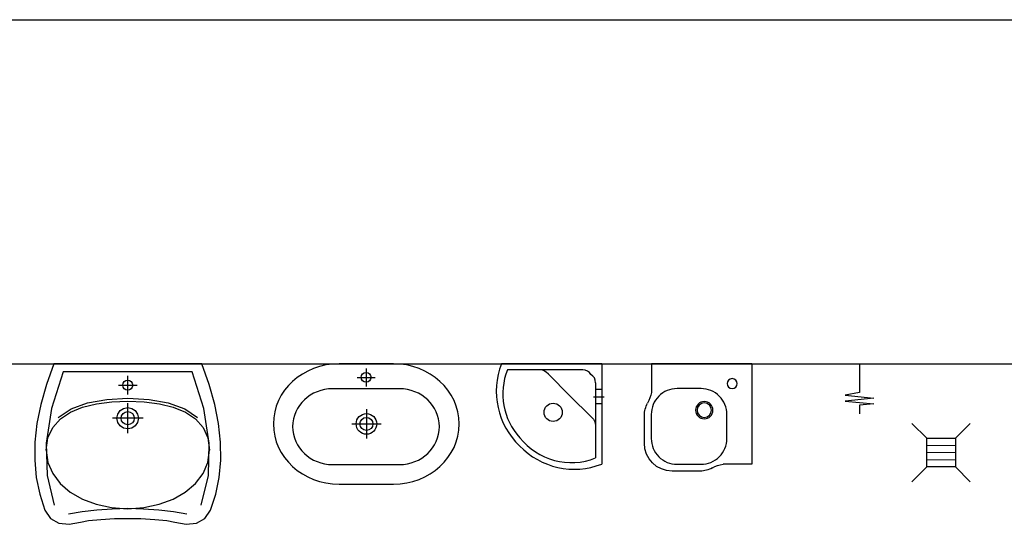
# Model space of a CAD drawing. Header units: inches. Extents: x 0 to 111471, y -105323 to 11070.
# Tile 72 of 256: x 3755 to 4099, y 4766 to 4942. Entities that reach past the tile are written whole.
import ezdxf

# ---------------------------------------------------------------- set-up
doc = ezdxf.new("R2010")
doc.units = ezdxf.units.IN
doc.header["$MEASUREMENT"] = 0
doc.layers.add('0 - POMOCNICZE', color=6, linetype='Continuous', plot=False)

# ---------------------------------------------------------------- blocks, each defined once
blk = doc.blocks.new('umywalaka narożna')
for p, q in [((0, 0), (0, 35)), ((2.12, 6.62), (2.12, 32.88)), ((2.34, 20.3, 0), (2.11, 21.38, 0)), ((2.9, 19.35, 0), (2.34, 20.3, 0)), ((3.64, 18.52, 0), (2.9, 19.35, 0)), ((3.64, 18.52, 0), (11.14, 11.14)), ((2.12, 13.82), (0, 13.82)), ((2.86, 11.5), (-0.91, 11.5)), ((18.52, 3.64, 0), (11.14, 11.14)), ((2.12, 8.92), (0, 8.92)), ((18.52, 3.64, 0), (19.35, 2.9, 0)), ((31.98, 0), (0, 0)), ((0, 0), (35, 0)), ((6.62, 2.12), (32.88, 2.12)), ((19.35, 2.9, 0), (20.3, 2.34, 0)), ((20.3, 2.34, 0), (21.38, 2.11, 0))]:
    blk.add_line(p, q)
blk.add_circle((16.94, 16.94), 3.17)
for centre, radius, start, end in [((9.59, 10.55), 26.26, 43.5229, 111.4263), ((10.59, 11.54), 22.96, 38.4432, 111.6418), ((10.55, 9.59), 26.26, 338.5737, 46.4771), ((11.93, 10.55), 22.58, 338.0868, 42.5251), ((5.54, 6.64), 3.42, 180.2744, 238.0955), ((6.64, 5.54), 3.42, 211.9045, 269.7256)]:
    blk.add_arc(centre, radius, start, end)
blk = doc.blocks.new('woda1')
for p, q in [((0, 0), (0, -10)), ((0, -10), (-5, -11)), ((-5, -11), (5, -12)), ((5, -12), (-5, -13)), ((-5, -13), (5, -14)), ((5, -14), (0, -14.5)), ((0, -14.5), (0, -17.5))]:
    blk.add_line(p, q)
blk = doc.blocks.new('kratka')
for p, q in [((-5, 0), (-10.17, 5.17)), ((5, 0), (10.17, 5.17)), ((-5, 0), (5, 0)), ((-5, -10), (-5, 0)), ((5, 0), (5, -10)), ((-5, -10), (-10.17, -15.17)), ((5, -10), (-5, -10)), ((5, -10), (10.17, -15.17))]:
    blk.add_line(p, q)
at = {"lineweight": 9}
for p, q in [((5, -2.5), (-5, -2.5)), ((5, -5), (-5, -5)), ((5, -7.5), (-5, -7.5))]:
    blk.add_line(p, q, dxfattribs=at)
blk = doc.blocks.new('umywalka dla niepełnoprawnych')
for points in [[(0, -54.01), (4.6, -54.04), (9.42, -54.29), (13.64, -54.72), (16.46, -55.28), (20.4, -56.01), (23.99, -55.58), (26.93, -53.97), (28.88, -51.12), (30.72, -45.51), (31.92, -39.69), (32.47, -33.64), (32.39, -27.38), (31.68, -20.89), (30.35, -14.17), (28.39, -7.2), (25.81, 0), (0, 0), (-25.81, 0), (-28.39, -7.2), (-30.35, -14.17), (-31.68, -20.89), (-32.39, -27.38), (-32.47, -33.64), (-31.92, -39.69), (-30.72, -45.51), (-28.88, -51.12), (-26.93, -53.97), (-23.99, -55.58), (-20.4, -56.01), (-16.46, -55.28), (-13.64, -54.72), (-9.42, -54.29), (-4.6, -54.04), (0, -54.01)], [(0, -5.72), (0.68, -5.86), (1.24, -6.24), (1.61, -6.8), (1.75, -7.48), (1.61, -8.16), (1.24, -8.71), (0.68, -9.09), (0, -9.23), (-0.68, -9.09), (-1.24, -8.71), (-1.61, -8.16), (-1.75, -7.48), (-1.61, -6.8), (-1.24, -6.24), (-0.68, -5.86), (0, -5.72)], [(0, -15.26), (1.46, -15.56), (2.65, -16.36), (3.46, -17.56), (3.75, -19.01), (3.46, -20.47), (2.65, -21.66), (1.46, -22.47), (0, -22.76), (-1.46, -22.47), (-2.65, -21.66), (-3.46, -20.47), (-3.75, -19.01), (-3.46, -17.56), (-2.65, -16.36), (-1.46, -15.56), (0, -15.26)], [(0, -16.71), (0.89, -16.89), (1.63, -17.39), (2.12, -18.12), (2.3, -19.01), (2.12, -19.91), (1.63, -20.64), (0.89, -21.13), (0, -21.31), (-0.89, -21.13), (-1.63, -20.64), (-2.12, -19.91), (-2.3, -19.01), (-2.12, -18.12), (-1.63, -17.39), (-0.89, -16.89), (0, -16.71)]]:
    blk.add_lwpolyline(points, close=True)
for points in [[(25.67, -49.28), (28.14, -38.98), (28.45, -27.74), (26.59, -15.65), (22.51, -2.8), (0, -2.8), (-22.51, -2.8), (-26.59, -15.65), (-28.45, -27.74), (-28.14, -38.98), (-25.67, -49.28)], [(0, -10.73), (0, -4.22)], [(-3.25, -7.48), (3.25, -7.48)], [(-28.45, -30.14), (-27.86, -25.83), (-26.17, -22.22), (-23.51, -19.26), (-20, -16.92), (-15.76, -15.17), (-10.92, -13.96), (-5.6, -13.26), (0.07, -13.04), (5.74, -13.26), (11.05, -13.96), (15.89, -15.17), (20.13, -16.92), (23.64, -19.26), (26.3, -22.22), (27.99, -25.83), (28.58, -30.14)], [(-24.26, -18.74), (-19.75, -15.71), (-14.01, -13.63), (-7.31, -12.42), (0.07, -12.04), (7.44, -12.42), (14.14, -13.63), (19.88, -15.71), (24.39, -18.74)], [(0, -24.26), (0, -13.76)], [(5.34, -19.01), (-5.34, -19.01)], [(-28.45, -30.14), (-27.86, -34.42), (-26.18, -38.33), (-23.53, -41.81), (-20.04, -44.79), (-15.81, -47.22), (-10.99, -49.04), (-5.68, -50.17), (-0.02, -50.56), (5.66, -50.17), (10.98, -49.04), (15.83, -47.22), (20.09, -44.79), (23.61, -41.81), (26.29, -38.33), (27.99, -34.42), (28.58, -30.14)], [(20.64, -52.51), (15.94, -51.63), (10.86, -51.08), (5.51, -50.74), (0.02, -50.52), (-5.48, -50.74), (-10.83, -51.08), (-15.91, -51.63), (-20.61, -52.51)]]:
    blk.add_lwpolyline(points)
at = {"const_width": 0.282}
for points in [[(-0.13, -20.35), (-0.13, -20.35)], [(-0.07, -21.39), (-0.07, -21.39)]]:
    blk.add_lwpolyline(points, dxfattribs=at)
blk = doc.blocks.new('umywalaka narożna2')
for p, q in [((0, 0), (35, 0)), ((35, 0), (35, -10.01)), ((37.48, -27.74), (37.48, -18)), ((18, -37.48), (27.74, -37.48))]:
    blk.add_line(p, q)
blk.add_lwpolyline([(0, 0), (0, -35), (10.01, -35)])
blk.add_lwpolyline([(17.68, -8.68), (26.08, -8.68, -0.414214), (35.08, -17.68), (35.08, -26.08, -0.414214), (26.08, -35.08), (17.68, -35.08, -0.414214), (8.68, -26.08), (8.68, -17.68, -0.414214)], format="xyb", close=True)
for centre, radius in [((6.82, -6.94), 1.75), ((16.56, -16.2), 3.02), ((16.56, -16.2), 2.51)]:
    blk.add_circle(centre, radius)
for centre, radius, start, end in [((46.15, -8.04), 11.32, 190.0208, 210.2218), ((27.87, -18.22), 9.6, 1.3531, 27.841), ((27.74, -27.74), 9.74, 270, 0), ((8.04, -46.15), 11.32, 59.7782, 79.9792), ((18.22, -27.87), 9.6, 242.159, 268.6469)]:
    blk.add_arc(centre, radius, start, end)
blk = doc.blocks.new('A$C255146EA')
at = {"color": 0}
for p, q in [((3.8, -21.6), (3.8, -105.9)), ((-38.4, -63.8), (45.9, -63.8)), ((5.4, -213.3), (5.4, -350.7)), ((-63.3, -282), (74.1, -282))]:
    blk.add_line(p, q, dxfattribs=at)
for centre, radius in [((3.8, -63.8), 23), ((5.4, -282), 48.2), ((5.4, -282), 30.3)]:
    blk.add_circle(centre, radius, dxfattribs=at)
for points in [[(440, -282), (440, -437.8), (302, -564.1), (131.8, -564.1), (131.8, -564.1), (-122.8, -564.1), (-122.8, -564.1), (-293, -564.1), (-431, -437.8), (-431, -282), (-431, -282), (-431, -282), (-431, -282), (-431, -126.3), (-293, 0), (-122.8, 0), (-122.8, 0), (131.8, 0), (131.8, 0), (302, 0), (440, -126.3), (440, -282), (440, -282), (440, -282), (440, -282)], [(347.5, -294.7), (347.5, -393), (263.5, -472.6), (159.9, -472.6), (159.9, -472.6), (-153, -472.6), (-153, -472.6), (-256.6, -472.6), (-340.6, -393), (-340.6, -294.7), (-340.6, -294.7), (-340.6, -294.7), (-340.6, -294.7), (-340.6, -196.5), (-256.6, -116.9), (-153, -116.9), (-153, -116.9), (159.9, -116.9), (159.9, -116.9), (263.5, -116.9), (347.5, -196.5), (347.5, -294.7), (347.5, -294.7), (347.5, -294.7), (347.5, -294.7)]]:
    blk.add_open_spline(points, degree=3, knots=[0, 0, 0, 0, 1, 1, 1, 2, 2, 2, 3, 3, 3, 4, 4, 4, 5, 5, 5, 6, 6, 6, 7, 7, 7, 8, 8, 8, 8], dxfattribs=at)

msp = doc.modelspace()

# ---------------------------------------------------------------- linework, layer by layer
msp.add_lwpolyline([(2724.417, 4942.492), (7071.558, 4942.492), (7071.558, 4942.492)])
at = {"layer": '0 - POMOCNICZE'}
msp.add_lwpolyline([(2724.417, 4822.483), (5158.035, 4822.483)], dxfattribs=at)

# ---------------------------------------------------------------- block references
for name, p in [('umywalka dla niepełnoprawnych', (3792.798, 4822.483)), ('woda1', (4048.238, 4822.483)), ('kratka', (4076.687, 4796.489))]:
    msp.add_blockref(name, p)
at = {"xscale": 0.07445760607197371, "yscale": 0.07445760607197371, "zscale": 0.07445760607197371}
msp.add_blockref('A$C255146EA', (3875.717, 4822.483), dxfattribs=at)
at = {"rotation": 180}
msp.add_blockref('umywalaka narożna', (3958.215, 4822.483), dxfattribs=at)
at = {"xscale": -1}
msp.add_blockref('umywalaka narożna2', (4010.585, 4822.483), dxfattribs=at)

doc.saveas('drawing.dxf')
